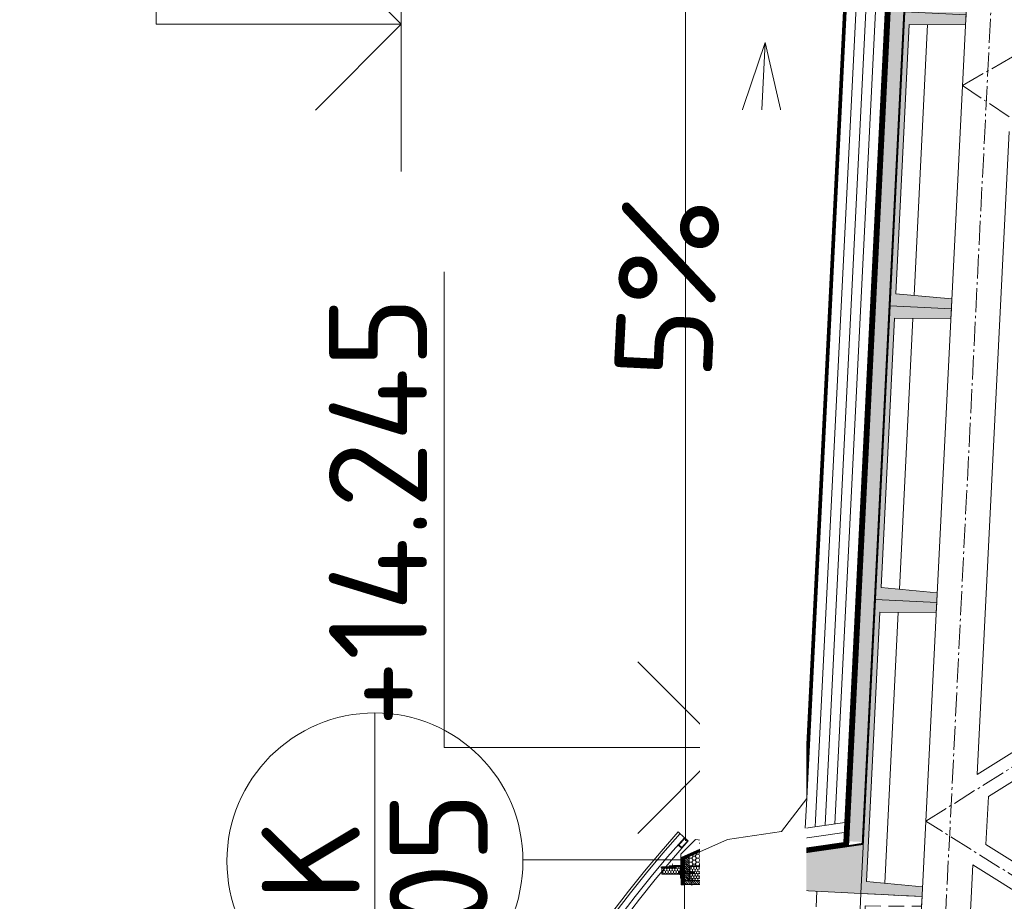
# Model space of a CAD drawing. Header units: millimetres. Extents: x -29085 to 3627694, y -159961 to 2281735.
# Tile 145 of 229: x 115777 to 119794, y 301257 to 304852. Entities that reach past the tile are written whole.
import ezdxf
from ezdxf import colors
from ezdxf.entities.mleader import LeaderData, LeaderLine
from ezdxf.enums import TextEntityAlignment as Align
from ezdxf.math import Vec2, Vec3

# ---------------------------------------------------------------- set-up
doc = ezdxf.new("R2010")
doc.units = ezdxf.units.MM
for name, pattern in [('AM_DIN_G_W050', [13.75, 9.75, -1.5, 1, -1.5]), ('CARKOVANA', [5, 3, -2]), ('DASHDOT', [25.4, 12.7, -6.35, 0, -6.35]), ('HIDDEN', [9.525, 6.35, -3.175])]:
    doc.linetypes.add(name, pattern=pattern)
doc.layers.add('_____detaily', color=1, linetype='Continuous')
for name, color, linetype, lineweight in [('A99_N_kce-pohl', 1, 'Continuous', 9), ('A99_N_kce-rez-sil', 6, 'Continuous', 18), ('A99_N_kce-rez-ten', 4, 'Continuous', 9), ('A99_N_koty-200-vysk', 6, 'Continuous', 9), ('A99_N_sraf', 252, 'Continuous', 0), ('A99_N_txt-popis-50', 240, 'Continuous', 9), ('A99_N_znaceni 200', 5, 'Continuous', 5), ('A99_S_kce-pohl', 7, 'Continuous', 5), ('A99_S_kce-rez-sil', 7, 'Continuous', 15), ('A99_S_kce-rez-ten', 7, 'Continuous', 9), ('A99_S_sraf', 252, 'Continuous', 9)]:
    doc.layers.add(name, color=color, linetype=linetype, lineweight=lineweight)
doc.styles.add('A99_kota', font='isocpeur.ttf', dxfattribs={"height": 2})
doc.styles.add('A99_popis', font='isocpeur.ttf')
doc.styles.add('ad_popis 100', font='isocpeur.ttf', dxfattribs={"height": 200})
doc.linetypes.add('IZOLACE', pattern='A,0.00254,-2.54,[134,ltypeshp.shx,S=2.54,R=0,X=-2.54,Y=0],-5.08,[134,ltypeshp.shx,S=2.54,R=180,X=2.54,Y=0],-2.54', length=10.16254)

# ---------------------------------------------------------------- blocks, each defined once
blk = doc.blocks.new('*U31')
at = {"color": 0, "linetype": 'ByBlock', "lineweight": -2}
blk.add_line((-3, 0), (7, 0), dxfattribs=at)
for points in [[(0, 0), (0, 5), (0, 5), (9.7, 5)], [(-1.75, 1.75), (0, 0), (1.75, 1.75)]]:
    blk.add_lwpolyline(points, dxfattribs=at)
at = {"color": 0, "linetype": 'ByBlock', "lineweight": -2, "style": 'A99_kota'}
blk.add_attdef('VYSKA', text='', height=2, dxfattribs=at).set_placement((9.2, 7.75), align=Align.TOP_RIGHT)
blk.add_attdef('POPIS_001', (9.2, 2.5), '', height=2, dxfattribs=at)
blk = doc.blocks.new('*U47')
at = {"color": 0, "linetype": 'ByBlock', "lineweight": -2}
blk.add_line((-3, 0), (7, 0), dxfattribs=at)
for points in [[(0, 0), (0, 5.7), (0, 5.7), (9.7, 5.7)], [(-1.75, 1.75), (0, 0), (1.75, 1.75)]]:
    blk.add_lwpolyline(points, dxfattribs=at)
at = {"color": 0, "linetype": 'ByBlock', "lineweight": -2, "style": 'A99_kota'}
blk.add_attdef('VYSKA', text='', height=2, dxfattribs=at).set_placement((9.2, 8.45), align=Align.TOP_RIGHT)
blk.add_attdef('POPIS_001', (9.2, 3.2), '', height=2, dxfattribs=at)
blk = doc.blocks.new('Befestiger_gross')
at = {"layer": '_____detaily', "linetype": 'Continuous', "lineweight": -2}
for p, q in [((0.5, 0.5), (0, 0)), ((0.5, 0.5), (0, 0)), ((0.5, -0.5), (0, 0)), ((0.5, -0.5), (0, 0)), ((2.1, 0.5), (0.5, 0.5)), ((2.1, 0.5), (0.5, 0.5)), ((0.6, 0.5), (0.6, 0.5)), ((0.6, 0.5), (0.6, 0.5)), ((0.6, 0.5), (0.6, 0.5)), ((0.6, 0.5), (0.6, 0.5)), ((1.7, -1), (2.3, 1)), ((2.3, 1), (2.1, 0.5)), ((2.3, 1), (2.5, 0.5)), ((2.3, 1), (2.5, 0.5)), ((3.3, 0.5), (2.5, 0.5)), ((3.3, 0.5), (2.5, 0.5)), ((2.9, -1), (3.5, 1)), ((3.5, 1), (3.3, 0.5)), ((3.5, 1), (3.7, 0.5)), ((3.5, 1), (3.7, 0.5)), ((4.5, 0.5), (3.7, 0.5)), ((4.5, 0.5), (3.7, 0.5)), ((4, -1), (4.7, 1)), ((4.5, 0.5), (4.7, 1)), ((4.7, 1), (4.8, 0.5)), ((4.7, 1), (4.8, 0.5)), ((5.7, 0.5), (4.8, 0.5)), ((5.7, 0.5), (4.8, 0.5)), ((5.2, -1), (5.9, 1)), ((5.7, 0.5), (5.9, 1)), ((5.9, 1), (6, 0.5)), ((5.9, 1), (6, 0.5)), ((6.9, 0.5), (6, 0.5)), ((6, 0.5), (6, 0.5)), ((6.9, 0.5), (6, 0.5)), ((6, 0.5), (6, 0.5)), ((6.4, -1), (7, 1)), ((6.9, 0.5), (7, 1)), ((7, 1), (7.2, 0.5)), ((7, 1), (7.2, 0.5)), ((8.1, 0.5), (7.2, 0.5)), ((8.1, 0.5), (7.2, 0.5)), ((7.6, -1), (8.2, 1)), ((8.1, 0.5), (8.2, 1)), ((8.2, 1), (8.4, 0.5)), ((8.2, 1), (8.4, 0.5)), ((9.3, 0.5), (8.4, 0.5)), ((9.3, 0.5), (8.4, 0.5)), ((8.8, -1), (9.4, 1)), ((9.3, 0.5), (9.4, 1)), ((9.4, 1), (9.6, 0.5)), ((9.4, 1), (9.6, 0.5)), ((10.5, 0.5), (9.6, 0.5)), ((10.5, 0.5), (9.6, 0.5)), ((10, -1), (10.6, 1)), ((10.6, 1), (10.5, 0.5)), ((10.6, 1), (10.8, 0.5)), ((10.6, 1), (10.8, 0.5)), ((11.6, 0.5), (10.8, 0.5)), ((11.6, 0.5), (10.8, 0.5)), ((11.2, -1), (11.8, 1)), ((11.8, 1), (11.6, 0.5)), ((11.8, 1), (12, 0.5)), ((11.8, 1), (12, 0.5)), ((12.8, 0.5), (12, 0.5)), ((12.8, 0.5), (12, 0.5)), ((12.4, -1), (13, 1)), ((13, 1), (12.8, 0.5)), ((13, 1), (13.1, 0.5)), ((13, 1), (13.1, 0.5)), ((14, 0.5), (13.1, 0.5)), ((14, 0.5), (13.1, 0.5)), ((13.5, -1), (14.2, 1)), ((14.2, 1), (14, 0.5)), ((14.2, 1), (14.3, 0.5)), ((14.2, 1), (14.3, 0.5)), ((15.2, 0.5), (14.3, 0.5)), ((14.3, 0.5), (14.3, 0.5)), ((15.2, 0.5), (14.3, 0.5)), ((14.3, 0.5), (14.3, 0.5)), ((14.7, -1), (15.4, 1)), ((15.4, 1), (15.2, 0.5)), ((15.4, 1), (15.5, 0.5)), ((15.4, 1), (15.5, 0.5)), ((16.4, 0.5), (15.5, 0.5)), ((16.4, 0.5), (15.5, 0.5)), ((15.9, -1), (16.5, 1)), ((16.5, 1), (16.4, 0.5)), ((16.5, 1), (16.7, 0.5)), ((16.5, 1), (16.7, 0.5)), ((17.6, 0.5), (16.7, 0.5)), ((17.6, 0.5), (16.7, 0.5)), ((17.1, -1), (17.7, 1)), ((17.7, 1), (17.6, 0.5)), ((17.7, 1), (17.9, 0.5)), ((17.7, 1), (17.9, 0.5)), ((18.8, 0.5), (17.9, 0.5)), ((18.8, 0.5), (17.9, 0.5)), ((18.3, -1), (18.9, 1)), ((18.9, 1), (18.8, 0.5)), ((18.9, 1), (19.1, 0.5)), ((18.9, 1), (19.1, 0.5)), ((19.9, 0.5), (19.1, 0.5)), ((19.9, 0.5), (19.1, 0.5)), ((19.5, -1), (20.1, 1.1)), ((20.1, 1.1), (19.9, 0.5)), ((20.1, 1.1), (20.3, 0.5)), ((20.1, 1.1), (20.3, 0.5)), ((21.1, 0.5), (20.3, 0.5)), ((20.3, 0.5), (20.3, 0.5)), ((21.1, 0.5), (20.3, 0.5)), ((20.3, 0.5), (20.3, 0.5)), ((20.7, -1), (21.3, 1.1)), ((21.3, 1.1), (21.1, 0.5)), ((21.3, 1.1), (21.5, 0.5)), ((21.3, 1.1), (21.5, 0.5)), ((22.3, 0.5), (21.5, 0.5)), ((22.3, 0.5), (21.5, 0.5)), ((21.8, -1), (22.5, 1.1)), ((22.5, 1.1), (22.3, 0.5)), ((22.5, 1.1), (22.6, 0.5)), ((22.5, 1.1), (22.6, 0.5)), ((23.5, 0.5), (22.6, 0.5)), ((23.5, 0.5), (22.6, 0.5)), ((23, -1), (23.7, 1.1)), ((23.7, 1.1), (23.5, 0.5)), ((23.7, 1.1), (23.8, 0.5)), ((23.7, 1.1), (23.8, 0.5)), ((24.7, 0.5), (23.8, 0.5)), ((24.7, 0.5), (23.8, 0.5)), ((24.2, -1), (24.9, 1.1)), ((24.9, 1.1), (24.7, 0.5)), ((24.9, 1.1), (25, 0.5)), ((24.9, 1.1), (25, 0.5)), ((25.9, 0.5), (25, 0.5)), ((25.9, 0.5), (25, 0.5)), ((25.4, -1), (26, 1.1)), ((26, 1.1), (25.9, 0.5)), ((26, 1.1), (26.2, 0.5)), ((26, 1.1), (26.2, 0.5)), ((27, 0.5), (26.2, 0.5)), ((27, 0.5), (26.2, 0.5)), ((26.5, -1), (27.2, 1)), ((27.2, 1), (27, 0.5)), ((27.2, 1), (27.3, 0.5)), ((27.2, 1), (27.3, 0.5)), ((28.2, 0.5), (27.3, 0.5)), ((28.2, 0.5), (27.3, 0.5)), ((27.7, -1), (28.4, 1)), ((28.4, 1), (28.2, 0.5)), ((28.4, 1), (28.5, 0.5)), ((28.4, 1), (28.5, 0.5)), ((29.4, 0.5), (28.5, 0.5)), ((28.5, 0.5), (28.5, 0.5)), ((29.4, 0.5), (28.5, 0.5)), ((28.5, 0.5), (28.5, 0.5)), ((28.9, -1), (29.6, 1)), ((29.6, 1), (29.4, 0.5)), ((29.6, 1), (29.7, 0.5)), ((29.6, 1), (29.7, 0.5)), ((30.6, 0.5), (29.7, 0.5)), ((30.6, 0.5), (29.7, 0.5)), ((30.1, -1), (30.7, 1)), ((30.7, 1), (30.6, 0.5)), ((30.7, 1), (30.9, 0.5)), ((30.7, 1), (30.9, 0.5)), ((31.8, 0.5), (30.9, 0.5)), ((31.8, 0.5), (30.9, 0.5)), ((31.3, -1), (31.9, 1)), ((31.9, 1), (31.8, 0.5)), ((31.9, 1), (32.1, 0.5)), ((31.9, 1), (32.1, 0.5)), ((33, 0.5), (32.1, 0.5)), ((33, 0.5), (32.1, 0.5)), ((32.5, -1), (33.1, 1)), ((33.1, 1), (33, 0.5)), ((33.1, 1), (33.3, 0.5)), ((33.1, 1), (33.3, 0.5)), ((34.1, 0.5), (33.3, 0.5)), ((34.1, 0.5), (33.3, 0.5)), ((33.7, -1), (34.3, 1)), ((34.3, 1), (34.1, 0.5)), ((34.3, 1), (34.5, 0.5)), ((34.3, 1), (34.5, 0.5)), ((36.5, 0.5), (34.5, 0.5)), ((36.5, 0.5), (34.5, 0.5)), ((36.5, 0.5), (37.3, 1.4)), ((36.5, 0.5), (37.3, 1.4)), ((37.3, -1.4), (37.3, 1.4)), ((37.3, -1.4), (37.3, 1.4)), ((1.5, -0.5), (0.5, -0.5)), ((1.5, -0.5), (0.5, -0.5)), ((1.5, -0.5), (1.7, -1)), ((1.5, -0.5), (1.7, -1)), ((1.7, -1), (1.8, -0.5)), ((2.7, -0.5), (1.8, -0.5)), ((2.7, -0.5), (1.8, -0.5)), ((2.7, -0.5), (2.9, -1)), ((2.7, -0.5), (2.9, -1)), ((2.9, -1), (3, -0.5)), ((3.9, -0.5), (3, -0.5)), ((3.9, -0.5), (3, -0.5)), ((3.9, -0.5), (4, -1)), ((3.9, -0.5), (4, -1)), ((4.2, -0.5), (4, -1)), ((5.1, -0.5), (4.2, -0.5)), ((5.1, -0.5), (4.2, -0.5)), ((5.1, -0.5), (5.2, -1)), ((5.1, -0.5), (5.2, -1)), ((5.4, -0.5), (5.2, -1)), ((6.3, -0.5), (5.4, -0.5)), ((6.3, -0.5), (5.4, -0.5)), ((6.3, -0.5), (6.4, -1)), ((6.3, -0.5), (6.4, -1)), ((6.6, -0.5), (6.4, -1)), ((7.4, -0.5), (6.6, -0.5)), ((7.4, -0.5), (6.6, -0.5)), ((7.4, -0.5), (7.6, -1)), ((7.4, -0.5), (7.6, -1)), ((7.8, -0.5), (7.6, -1)), ((8.6, -0.5), (7.8, -0.5)), ((8.6, -0.5), (7.8, -0.5)), ((8.6, -0.5), (8.8, -1)), ((8.6, -0.5), (8.8, -1)), ((8.9, -0.5), (8.8, -1)), ((9.8, -0.5), (8.9, -0.5)), ((9.8, -0.5), (8.9, -0.5)), ((9.8, -0.5), (10, -1)), ((9.8, -0.5), (10, -1)), ((10.1, -0.5), (10, -1)), ((11, -0.5), (10.1, -0.5)), ((11, -0.5), (10.1, -0.5)), ((11, -0.5), (11.2, -1)), ((11, -0.5), (11.2, -1)), ((11.3, -0.5), (11.2, -1)), ((12.2, -0.5), (11.3, -0.5)), ((12.2, -0.5), (11.3, -0.5)), ((12.2, -0.5), (12.3, -1)), ((12.2, -0.5), (12.3, -1)), ((12.5, -0.5), (12.3, -1)), ((13.4, -0.5), (12.5, -0.5)), ((13.4, -0.5), (12.5, -0.5)), ((13.4, -0.5), (13.5, -1)), ((13.4, -0.5), (13.5, -1)), ((13.7, -0.5), (13.5, -1)), ((14.6, -0.5), (13.7, -0.5)), ((14.6, -0.5), (13.7, -0.5)), ((14.6, -0.5), (14.7, -1)), ((14.6, -0.5), (14.7, -1)), ((14.9, -0.5), (14.7, -1)), ((15.7, -0.5), (14.9, -0.5)), ((15.7, -0.5), (14.9, -0.5)), ((15.7, -0.5), (15.9, -1)), ((15.7, -0.5), (15.9, -1)), ((16.1, -0.5), (15.9, -1)), ((16.9, -0.5), (16.1, -0.5)), ((16.9, -0.5), (16.1, -0.5)), ((16.9, -0.5), (17.1, -1)), ((16.9, -0.5), (17.1, -1)), ((17.2, -0.5), (17.1, -1)), ((18.1, -0.5), (17.2, -0.5)), ((18.1, -0.5), (17.2, -0.5)), ((18.1, -0.5), (18.3, -1)), ((18.1, -0.5), (18.3, -1)), ((18.4, -0.5), (18.3, -1)), ((19.3, -0.5), (18.4, -0.5)), ((19.3, -0.5), (18.4, -0.5)), ((19.3, -0.5), (19.5, -1)), ((19.3, -0.5), (19.5, -1)), ((19.6, -0.5), (19.5, -1)), ((20.5, -0.5), (19.6, -0.5)), ((20.5, -0.5), (19.6, -0.5)), ((20.5, -0.5), (20.7, -1)), ((20.5, -0.5), (20.7, -1)), ((20.8, -0.5), (20.7, -1)), ((21.7, -0.5), (20.8, -0.5)), ((21.7, -0.5), (20.8, -0.5)), ((21.7, -0.5), (21.8, -1)), ((21.7, -0.5), (21.8, -1)), ((22, -0.5), (21.8, -1)), ((22.9, -0.5), (22, -0.5)), ((22.9, -0.5), (22, -0.5)), ((22.9, -0.5), (23, -1)), ((22.9, -0.5), (23, -1)), ((23.2, -0.5), (23, -1)), ((24.1, -0.5), (23.2, -0.5)), ((24.1, -0.5), (23.2, -0.5)), ((24.1, -0.5), (24.2, -1)), ((24.1, -0.5), (24.2, -1)), ((24.4, -0.5), (24.2, -1)), ((25.3, -0.5), (24.4, -0.5)), ((25.3, -0.5), (24.4, -0.5)), ((25.3, -0.5), (25.4, -1)), ((25.3, -0.5), (25.4, -1)), ((25.6, -0.5), (25.4, -1)), ((26.4, -0.5), (25.6, -0.5)), ((26.4, -0.5), (25.6, -0.5)), ((26.4, -0.5), (26.5, -1)), ((26.4, -0.5), (26.5, -1)), ((26.7, -0.5), (26.5, -1)), ((27.6, -0.5), (26.7, -0.5)), ((27.6, -0.5), (26.7, -0.5)), ((27.6, -0.5), (27.7, -1)), ((27.6, -0.5), (27.7, -1)), ((27.9, -0.5), (27.7, -1)), ((28.8, -0.5), (27.9, -0.5)), ((28.8, -0.5), (27.9, -0.5)), ((28.8, -0.5), (28.9, -1)), ((28.8, -0.5), (28.9, -1)), ((29.1, -0.5), (28.9, -1)), ((30, -0.5), (29.1, -0.5)), ((30, -0.5), (29.1, -0.5)), ((30, -0.5), (30.1, -1)), ((30, -0.5), (30.1, -1)), ((30.3, -0.5), (30.1, -1)), ((31.1, -0.5), (30.3, -0.5)), ((31.1, -0.5), (30.3, -0.5)), ((31.1, -0.5), (31.3, -1)), ((31.1, -0.5), (31.3, -1)), ((31.5, -0.5), (31.3, -1)), ((32.3, -0.5), (31.5, -0.5)), ((32.3, -0.5), (31.5, -0.5)), ((32.3, -0.5), (32.5, -1)), ((32.3, -0.5), (32.5, -1)), ((32.6, -0.5), (32.5, -1)), ((33.5, -0.5), (32.6, -0.5)), ((33.5, -0.5), (32.6, -0.5)), ((33.5, -0.5), (33.7, -1)), ((33.5, -0.5), (33.7, -1)), ((33.8, -0.5), (33.7, -1)), ((36.5, -0.5), (33.8, -0.5)), ((36.5, -0.5), (33.8, -0.5)), ((36.5, -0.5), (37.3, -1.4)), ((36.5, -0.5), (37.3, -1.4))]:
    blk.add_line(p, q, dxfattribs=at)
blk = doc.blocks.new('*U28')
at = {"color": 0, "linetype": 'ByBlock'}
blk.add_line((-3.02, 0), (3.02, 0), dxfattribs=at)
blk.add_circle((0, 0), 3.02, dxfattribs=at)
at = {"color": 0, "linetype": 'ByBlock', "style": 'A99_popis'}
for tag, p in [('KATEGORIE', (0, 1.31)), ('PRVEK', (0, -1.298))]:
    blk.add_attdef(tag, text='', height=2, dxfattribs=at).set_placement(p, align=Align.MIDDLE_CENTER)

msp = doc.modelspace()

# ---------------------------------------------------------------- hatches: boundary and pattern name
at = {"layer": 'A99_N_kce-rez-ten', "lineweight": 0, "transparency": 33554562}
h = msp.add_hatch(dxfattribs=at)
h.set_pattern_fill('ANSI31', color=1, scale=50)
h.set_pattern_definition([(135, (123068.95, 261326.0855), (-4.4194174, -4.4194174), [])])
h.paths.add_polyline_path([(118509, 301435.8), (118509, 301340.8), (118489, 301340.8), (118489, 301428.3)])
at = {"layer": 'A99_N_kce-rez-ten', "linetype": 'Continuous', "lineweight": 0}
h = msp.add_hatch(dxfattribs=at)
h.set_pattern_fill('HONEY', color=1, scale=0.25, style=2)
h.set_pattern_definition([(90, (-86191.5497, -754730.248), (-5.41265875, 9.375), [6.25, -12.5]), (210, (-86191.5497, -754730.248), (-5.412658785, -9.37499998), [6.25, -12.5]), (150, (-86191.5497, -754730.248), (-10.825317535, 2e-08), [-12.5, 6.25])])
h.paths.add_polyline_path([(118472.5, 301396.8), (118472.5, 301366.8), (118397.5, 301366.8), (118397.5, 301392.8), (118455, 301393.3), (118455, 301396.8)])
h = msp.add_hatch(dxfattribs=at)
h.set_pattern_fill('HONEY', color=1, scale=0.25, style=2)
h.set_pattern_definition([(90, (-86071.0497, -754704.248), (-5.41265875, 9.375), [6.25, -12.5]), (210, (-86071.0497, -754704.248), (-5.412658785, -9.37499998), [6.25, -12.5]), (150, (-86071.0497, -754704.248), (-10.825317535, 2e-08), [-12.5, 6.25])])
h.paths.add_polyline_path([(118510.9, 301398.8), (118647, 301397.8), (118647, 301342.8), (118510.9, 301342.8)])
at = {"layer": 'A99_N_kce-rez-ten', "lineweight": 0}
for points in [[(118469.7, 301365.8), (118469.7, 301380.8), (118470.7, 301380.8), (118470.7, 301365.8)], [(118512, 301365.8), (118512, 301380.8), (118510.9, 301380.8), (118510.9, 301365.8)], [(118638, 301358.3), (118638, 301373.3), (118639, 301373.3), (118639, 301358.3)]]:
    msp.add_hatch(color=1, dxfattribs=at).paths.add_polyline_path(points)
at = {"layer": 'A99_N_kce-rez-ten', "lineweight": 0, "transparency": 33554562}
h = msp.add_hatch(dxfattribs=at)
h.set_pattern_fill('ANSI31', color=1, scale=50)
h.set_pattern_definition([(135, (123068.95, 261398.5855), (-4.4194174, -4.4194174), [])])
h.paths.add_polyline_path([(118489, 301340.8), (118649, 301340.8), (118649, 301325.8), (118489, 301325.8)])
at = {"layer": 'A99_N_sraf', "lineweight": 0, "transparency": 33554562}
h = msp.add_hatch(dxfattribs=at)
h.set_pattern_fill('HONEY', color=1, scale=75)
h.set_pattern_definition([(272.86, (118990.93, 295436.099), (8.810534, -13.639882), [9.375, -18.75]), (32.86, (118990.93, 295436.099), (7.407217, 14.450087), [9.375, -18.75]), (332.86, (118990.93, 295436.099), (16.217751, 0.810205), [-18.75, 9.375])])
h.paths.add_polyline_path([(118988.2, 301676.4), (118982.2, 301555), (118885.4, 301541)])
h = msp.add_hatch(dxfattribs=at)
h.set_pattern_fill('HONEY', color=1, scale=75)
h.set_pattern_definition([(0, (-86071.05, 262283.252), (14.0625, 8.11898812), [9.375, -18.75]), (120, (-86071.05, 262283.252), (-14.06249997, 8.11898818), [9.375, -18.75]), (60, (-86071.05, 262283.252), (3e-08, 16.2379763), [-18.75, 9.375])])
h.paths.add_polyline_path([(118509, 301400.8), (118508.9, 301439.7), (118664.4, 301508.9), (118675.9, 301429.7), (118649, 301400.8)])
at = {"layer": 'A99_S_sraf', "linetype": 'Continuous', "lineweight": 0, "ltscale": 2, "transparency": 33554562}
h = msp.add_hatch(dxfattribs=at)
h.set_pattern_fill('BETON-LEHKY', color=256, scale=10)
h.set_pattern_definition([(137.86, (119497.84, 271899.01), (-26.83778, -29.660305), []), (92.86, (119482.357, 271943.362), (-29.660305, 26.837778), [5, -51.568542]), (137.86, (119482.108, 271948.356), (-26.83778, -29.660305), [5, -35]), (182.86, (119478.4, 271951.71), (-26.837778, -29.660305), [5, -51.568543]), (227.86, (119473.406, 271951.46), (29.660305, -26.83778), [5, -35]), (92.86, (119470.3, 271942.76), (-29.660305, 26.837778), [5, -51.568542]), (137.86, (119474.01, 271939.405), (-26.83778, -29.660305), [5, -35]), (182.86, (119479.002, 271939.655), (-26.837778, -29.660305), [5, -51.568543]), (227.86, (119482.357, 271943.362), (29.660305, -26.83778), [5, -35]), (137.86, (119465.08, 271955.62), (-26.83778, -29.660305), [10, -30])])
h.paths.add_polyline_path([(119452.6, 307364), (119159.7, 301501.3), (119214.6, 301498.6), (119507.5, 307361.3)])
at = {"layer": 'A99_S_sraf', "lineweight": 0, "transparency": 33554687}
h = msp.add_hatch(dxfattribs=at)
h.set_pattern_fill('ZELEZOBETON', color=256, scale=10)
h.set_pattern_definition([(135, (122783.95, 243373.25), (-35.35534, -35.35534), []), (135, (122783.95, 243387.394), (-35.35534, -35.35534), []), (135, (122783.95, 243415.68), (-49.497475, -21.213203), [20, -10, 0, -10])])
h.paths.add_polyline_path([(119508.5, 307281.1), (119569.5, 307278.1), (119707, 307271.2), (119758.2, 307268.6), (119756.2, 307228.7), (119526, 307230.2), (119471.1, 306131.6), (119700.3, 306110.1), (119696.3, 306030.2), (119466.1, 306031.7), (119411.3, 304933), (119640.4, 304911.6), (119636.4, 304831.7), (119406.3, 304833.2), (119351.4, 303734.5), (119580.4, 303713.1), (119576.4, 303633.2), (119346.4, 303634.7), (119291.5, 302536), (119520.7, 302514.6), (119516.5, 302434.7), (119286.5, 302436.2), (119231.6, 301337.5), (119460.6, 301316.1), (119458.6, 301276.1), (118649.9, 301316.5), (118654.3, 301406.4), (119219.1, 301488.3)])

# ---------------------------------------------------------------- linework, layer by layer
at = {"layer": 'A99_N_kce-pohl'}
msp.add_lwpolyline([(118493.8, 301503.3), (118493.8, 313653.3)], dxfattribs=at)
at = {"layer": 'A99_N_kce-pohl', "linetype": 'Continuous'}
for points in [[(118490, 301516), (118463.9, 301539.3)], [(118504.9, 301502.7), (118478.3, 301472.9)]]:
    msp.add_lwpolyline(points, dxfattribs=at)
at = {"layer": 'A99_N_kce-pohl', "lineweight": 5}
for points in [[(118549, 301493.3), (118579, 301493.3), (118579, 301503.3), (118534, 301508.3), (118474, 301448.3), (118474, 301403.3), (118444, 301403.3)], [(118489, 301325.8), (118489, 298583.3)]]:
    msp.add_lwpolyline(points, dxfattribs=at)
at = {"layer": 'A99_N_kce-pohl', "linetype": 'Continuous'}
for points in [[(118478.3, 301472.9), (118504.9, 301502.7), (118490, 301516), (118463.4, 301486.2)], [(118478.1, 301476.4), (118501.4, 301502.5), (118490.2, 301512.5), (118466.9, 301486.4)]]:
    msp.add_lwpolyline(points, close=True, dxfattribs=at)
at = {"layer": 'A99_N_kce-pohl', "linetype": 'Continuous', "lineweight": 0}
msp.add_lwpolyline([(118664.4, 301508.9), (118508.9, 301439.7), (118509, 301400.8), (118649, 301400.8), (118675.9, 301429.7)], close=True, dxfattribs=at)
at = {"layer": 'A99_N_kce-pohl', "linetype": 'Continuous', "lineweight": 5}
for radius, start, end in [(4410, 137.9079, 222.0921), (4355, 137.9045, 221.5692)]:
    msp.add_arc((121736.5, 298583.3), radius, start, end, dxfattribs=at)
at = {"layer": 'A99_N_kce-rez-sil', "color": 1, "linetype": 'Continuous', "lineweight": 5}
for radius, start, end in [(4400, 137.9079, 222.0921), (4375, 137.906, 222.094)]:
    msp.add_arc((121736.5, 298583.3), radius, start, end, dxfattribs=at)
at = {"layer": 'A99_N_kce-rez-ten', "color": 1, "lineweight": 0}
for p, q in [((118464.4, 301369.7), (118464.4, 301376.8)), ((118467.5, 301377.5), (118465.2, 301377.5)), ((118467.5, 301375.2), (118465.2, 301375.2)), ((118467.4, 301371.2), (118465.2, 301371.2)), ((118467.5, 301371.2), (118465.2, 301371.2)), ((118467.5, 301368.9), (118465.2, 301368.9)), ((118468.3, 301378.2), (118467.8, 301378.2)), ((118467.8, 301368.2), (118467.8, 301378.2)), ((118468.3, 301368.2), (118467.8, 301368.2)), ((118468.7, 301381.3), (118468.3, 301377.5)), ((118468.3, 301368.2), (118468.3, 301378.2)), ((118468.3, 301368.9), (118468.3, 301377.5)), ((118468.3, 301368.9), (118468.7, 301365.3)), ((118469.7, 301381.3), (118468.7, 301381.3)), ((118469.7, 301381.3), (118468.7, 301381.3)), ((118469.7, 301365.3), (118468.7, 301365.3)), ((118469.7, 301365.3), (118468.7, 301365.3)), ((118469.7, 301381.3), (118469.7, 301365.3)), ((118469.7, 301365.8), (118469.7, 301380.8)), ((118469.7, 301380.8), (118470.7, 301380.8)), ((118470.7, 301380.8), (118469.7, 301380.8)), ((118470.7, 301365.8), (118469.7, 301365.8)), ((118470.7, 301380.8), (118470.7, 301365.8)), ((118509, 301376.4), (118470.7, 301376.4)), ((118509, 301370.1), (118470.7, 301370.1)), ((118510.9, 301380.8), (118512, 301380.8)), ((118512, 301380.8), (118510.9, 301380.8)), ((118510.9, 301380.8), (118510.9, 301365.8)), ((118510.9, 301365.8), (118512, 301365.8)), ((118512, 301381.3), (118513, 301381.3)), ((118512, 301381.3), (118512, 301365.3)), ((118512, 301381.3), (118513, 301381.3)), ((118512, 301365.8), (118512, 301380.8)), ((118512, 301365.3), (118513, 301365.3)), ((118512, 301365.3), (118513, 301365.3)), ((118513, 301381.3), (118513.3, 301377.5)), ((118513.3, 301368.9), (118513, 301365.3)), ((118513.3, 301378.2), (118513.8, 301378.2)), ((118513.3, 301368.2), (118513.3, 301378.2)), ((118513.3, 301368.9), (118513.3, 301377.5)), ((118513.3, 301368.2), (118513.8, 301368.2)), ((118513.8, 301368.2), (118513.8, 301378.2)), ((118514.1, 301377.5), (118516.5, 301377.5)), ((118514.1, 301375.2), (118516.5, 301375.2)), ((118514.1, 301371.2), (118516.5, 301371.2)), ((118514.1, 301368.9), (118516.5, 301368.9)), ((118514.2, 301371.2), (118516.5, 301371.2)), ((118517.2, 301369.7), (118517.2, 301376.8)), ((118518.3, 301375.5), (118517.2, 301371)), ((118517.2, 301371), (118517.8, 301370.1)), ((118518.3, 301375.5), (118517.6, 301375.5)), ((118518.9, 301376.4), (118517.8, 301370.1)), ((118518.3, 301371), (118517.8, 301370.1)), ((118518.9, 301376.4), (118518.3, 301375.5)), ((118519.4, 301375.5), (118518.3, 301371)), ((118519, 301371), (118518.3, 301371)), ((118518.9, 301376.4), (118519.4, 301375.5)), ((118520.1, 301375.5), (118519, 301371)), ((118519, 301371), (118519.6, 301370.1)), ((118520.1, 301375.5), (118519.4, 301375.5)), ((118520.7, 301376.4), (118519.6, 301370.1)), ((118520.1, 301371), (118519.6, 301370.1)), ((118520.7, 301376.4), (118520.1, 301375.5)), ((118521.2, 301375.5), (118520.1, 301371)), ((118520.8, 301371), (118520.1, 301371)), ((118520.7, 301376.4), (118521.2, 301375.5)), ((118521.9, 301375.5), (118520.8, 301371)), ((118520.8, 301371), (118521.4, 301370.1)), ((118521.9, 301375.5), (118521.2, 301375.5)), ((118522.5, 301376.4), (118521.4, 301370.1)), ((118521.9, 301371), (118521.4, 301370.1)), ((118522.5, 301376.4), (118521.9, 301375.5)), ((118523, 301375.5), (118521.9, 301371)), ((118522.6, 301371), (118521.9, 301371)), ((118522.5, 301376.4), (118523, 301375.5)), ((118523.7, 301375.5), (118522.6, 301371)), ((118522.6, 301371), (118523.2, 301370.1)), ((118523.7, 301375.5), (118523, 301375.5)), ((118524.3, 301376.4), (118523.2, 301370.1)), ((118523.7, 301371), (118523.2, 301370.1)), ((118524.3, 301376.4), (118523.7, 301375.5)), ((118524.8, 301375.5), (118523.7, 301371)), ((118524.4, 301371), (118523.7, 301371)), ((118524.3, 301376.4), (118524.8, 301375.5)), ((118525.5, 301375.5), (118524.4, 301371)), ((118524.4, 301371), (118525, 301370.1)), ((118525.5, 301375.5), (118524.8, 301375.5)), ((118526.1, 301376.4), (118525, 301370.1)), ((118525.5, 301371), (118525, 301370.1)), ((118526.1, 301376.4), (118525.5, 301375.5)), ((118526.6, 301375.5), (118525.5, 301371)), ((118526.2, 301371), (118525.5, 301371)), ((118526.1, 301376.4), (118526.6, 301375.5)), ((118527.3, 301375.5), (118526.2, 301371)), ((118526.2, 301371), (118526.8, 301370.1)), ((118527.3, 301375.5), (118526.6, 301375.5)), ((118527.9, 301376.4), (118526.8, 301370.1)), ((118527.3, 301371), (118526.8, 301370.1)), ((118527.9, 301376.4), (118527.3, 301375.5)), ((118528.4, 301375.5), (118527.3, 301371)), ((118528, 301371), (118527.3, 301371)), ((118527.9, 301376.4), (118528.4, 301375.5)), ((118529.1, 301375.5), (118528, 301371)), ((118528, 301371), (118528.6, 301370.1)), ((118529.1, 301375.5), (118528.4, 301375.5)), ((118529.7, 301376.4), (118528.6, 301370.1)), ((118529.1, 301371), (118528.6, 301370.1)), ((118529.7, 301376.4), (118529.1, 301375.5)), ((118530.2, 301375.5), (118529.1, 301371)), ((118529.8, 301371), (118529.1, 301371)), ((118529.7, 301376.4), (118530.2, 301375.5)), ((118530.2, 301372.4), (118529.8, 301371)), ((118529.8, 301371), (118530.2, 301370.4)), ((118530.2, 301375.5), (118530.9, 301375.3)), ((118530.2, 301375.5), (118530.2, 301370.4)), ((118530.9, 301371.2), (118530.2, 301371)), ((118530.9, 301375.3), (118530.9, 301371.2)), ((118632.7, 301362.2), (118632.7, 301369.3)), ((118635.8, 301370), (118633.4, 301370)), ((118635.8, 301367.7), (118633.4, 301367.7)), ((118635.7, 301363.7), (118633.4, 301363.7)), ((118635.8, 301363.7), (118633.4, 301363.7)), ((118635.8, 301361.4), (118633.4, 301361.4)), ((118636.6, 301370.7), (118636.1, 301370.7)), ((118636.1, 301360.7), (118636.1, 301370.7)), ((118636.6, 301360.7), (118636.1, 301360.7)), ((118637, 301373.8), (118636.6, 301370)), ((118636.6, 301360.7), (118636.6, 301370.7)), ((118636.6, 301361.4), (118636.6, 301370)), ((118636.6, 301361.4), (118637, 301357.8)), ((118638, 301373.8), (118637, 301373.8)), ((118638, 301373.8), (118637, 301373.8)), ((118638, 301357.8), (118637, 301357.8)), ((118638, 301357.8), (118637, 301357.8)), ((118638, 301373.8), (118638, 301357.8)), ((118638, 301358.3), (118638, 301373.3)), ((118638, 301373.3), (118639, 301373.3)), ((118639, 301373.3), (118638, 301373.3)), ((118639, 301358.3), (118638, 301358.3)), ((118639, 301373.3), (118639, 301358.3)), ((118686.2, 301368.9), (118639, 301368.9)), ((118686.2, 301362.6), (118639, 301362.6)), ((118686.6, 301368.9), (118685.5, 301362.6)), ((118686.6, 301368.9), (118686.1, 301368)), ((118687.2, 301368), (118686.1, 301363.5)), ((118686.8, 301363.5), (118686.1, 301363.5)), ((118686.6, 301368.9), (118687.2, 301368)), ((118687.9, 301368), (118686.8, 301363.5)), ((118686.8, 301363.5), (118687.3, 301362.6)), ((118687.9, 301368), (118687.1, 301368)), ((118688.4, 301368.9), (118687.3, 301362.6)), ((118687.9, 301363.5), (118687.3, 301362.6)), ((118688.4, 301368.9), (118687.9, 301368)), ((118689, 301368), (118687.9, 301363.5)), ((118688.6, 301363.5), (118687.9, 301363.5)), ((118688.4, 301368.9), (118689, 301368)), ((118689.7, 301368), (118688.6, 301363.5)), ((118688.6, 301363.5), (118689.1, 301362.6)), ((118689.7, 301368), (118688.9, 301368)), ((118690.2, 301368.9), (118689.1, 301362.6)), ((118689.7, 301363.5), (118689.1, 301362.6)), ((118690.2, 301368.9), (118689.7, 301368)), ((118690.8, 301368), (118689.7, 301363.5)), ((118690.4, 301363.5), (118689.7, 301363.5)), ((118690.2, 301368.9), (118690.8, 301368)), ((118691.5, 301368), (118690.4, 301363.5)), ((118690.4, 301363.5), (118690.9, 301362.6)), ((118691.5, 301368), (118690.7, 301368)), ((118692, 301368.9), (118690.9, 301362.6)), ((118691.5, 301363.5), (118690.9, 301362.6)), ((118692, 301368.9), (118691.5, 301368)), ((118692.6, 301368), (118691.5, 301363.5)), ((118692.2, 301363.5), (118691.5, 301363.5)), ((118692, 301368.9), (118692.6, 301368)), ((118693.3, 301368), (118692.2, 301363.5)), ((118692.2, 301363.5), (118692.7, 301362.6)), ((118693.3, 301368), (118692.5, 301368)), ((118693.8, 301368.9), (118692.7, 301362.6)), ((118693.3, 301363.5), (118692.7, 301362.6)), ((118693.8, 301368.9), (118693.3, 301368)), ((118694.4, 301368), (118693.3, 301363.5)), ((118694, 301363.5), (118693.3, 301363.5)), ((118693.8, 301368.9), (118694.4, 301368)), ((118695.1, 301368), (118694, 301363.5)), ((118694, 301363.5), (118694.5, 301362.6)), ((118695.1, 301368), (118694.3, 301368)), ((118695.6, 301368.9), (118694.5, 301362.6)), ((118695.1, 301363.5), (118694.5, 301362.6)), ((118695.6, 301368.9), (118695.1, 301368)), ((118696.2, 301368), (118695.1, 301363.5)), ((118695.8, 301363.5), (118695.1, 301363.5)), ((118695.6, 301368.9), (118696.2, 301368)), ((118696.9, 301368), (118695.8, 301363.5)), ((118695.8, 301363.5), (118696.3, 301362.6)), ((118696.9, 301368), (118696.1, 301368)), ((118697.4, 301368.9), (118696.3, 301362.6)), ((118696.9, 301363.5), (118696.3, 301362.6)), ((118697.4, 301368.9), (118696.9, 301368)), ((118698, 301368), (118696.9, 301363.5)), ((118697.6, 301363.5), (118696.9, 301363.5)), ((118697.4, 301368.9), (118698, 301368)), ((118698, 301364.9), (118697.6, 301363.5)), ((118697.6, 301363.5), (118698, 301362.9)), ((118698, 301368), (118698.7, 301367.8)), ((118698, 301368), (118698, 301362.9)), ((118698.7, 301363.7), (118698, 301363.5)), ((118698.7, 301367.8), (118698.7, 301363.7))]:
    msp.add_line(p, q, dxfattribs=at)
at = {"layer": 'A99_N_kce-rez-ten', "linetype": 'CARKOVANA', "lineweight": 0, "ltscale": 15, "const_width": 5}
for points in [[(119621.5, 307583.3), (119621.5, 307443, -0.400665), (119609.5, 307430.5), (119292.3, 307415.8, 0.386254), (119266.1, 307389.7), (118980.9, 301679.1), (118881.3, 301548), (118662.3, 301516.2), (118481.5, 301435.6), (118481.5, 301325.8)], [(119626.5, 307583.3), (119626.5, 307443, -0.400665), (119609.8, 307425.5), (119292.6, 307410.8, 0.386254), (119271.1, 307389.4), (118985.8, 301677.3), (118884.1, 301543.3), (118663.7, 301511.3), (118486.5, 301432.4), (118486.5, 301325.8)]]:
    msp.add_lwpolyline(points, format="xyb", dxfattribs=at)
at = {"layer": 'A99_N_kce-rez-ten', "linetype": 'Continuous', "lineweight": 0, "ltscale": 0.5}
for points in [[(119619, 307583.3), (119619, 307443, -0.400665), (119609.4, 307433), (119292.2, 307418.3, 0.386254), (119263.6, 307389.8), (118978.4, 301680), (118879.9, 301550.3), (118661.6, 301518.6), (118479, 301437.2), (118479, 301325.8)], [(119624, 307583.3), (119624, 307443, -0.400665), (119609.6, 307428), (119292.4, 307413.3, 0.386254), (119268.6, 307389.5), (118983.3, 301678.2), (118882.7, 301545.6), (118663, 301513.8), (118484, 301434), (118484, 301325.8)]]:
    msp.add_lwpolyline(points, format="xyb", dxfattribs=at)
at = {"layer": 'A99_N_kce-rez-ten', "lineweight": 0}
for points in [[(119355.3, 307421.2), (119062.9, 301566.7)], [(119143.5, 301578.4), (118664.4, 301508.9)]]:
    msp.add_lwpolyline(points, dxfattribs=at)
at = {"layer": 'A99_N_kce-rez-ten', "linetype": 'Continuous', "lineweight": 0}
for points in [[(118484, 301325.8), (118484, 301434), (118663, 301513.8), (118882.7, 301545.6), (118983.3, 301678.2), (119266.6, 307349.6)], [(118489, 301325.8), (118489, 301430.8), (118664.4, 301508.9), (118885.4, 301541), (118988.2, 301676.4), (119271.6, 307349.4)]]:
    msp.add_lwpolyline(points, dxfattribs=at)
at = {"layer": 'A99_N_kce-rez-ten', "color": 1, "linetype": 'Continuous', "lineweight": 0}
for points in [[(118509, 301436.3), (118509, 301340.8), (118489, 301340.8), (118489, 301427.8)], [(118472.5, 301396.8), (118472.5, 301366.8), (118397.5, 301366.8), (118397.5, 301396.8)], [(118455, 301396.8), (118455, 301393.3), (118397.5, 301393.3), (118397.5, 301396.8)], [(118476.5, 301400.8), (118476.5, 301405.8), (118479, 301405.8), (118479, 301325.8), (118489, 301325.8), (118489, 301323.8), (118476.5, 301323.8), (118476.5, 301400.8)], [(118531, 301340.8), (118509, 301340.8), (118509, 301400.8), (118649, 301400.8), (118649, 301340.8), (118627, 301340.8), (118627, 301342.8), (118647, 301342.8), (118647, 301398.8), (118510.9, 301398.8), (118510.9, 301342.8), (118531, 301342.8)], [(118649, 301325.8), (118489, 301325.8), (118489, 301340.8), (118649, 301340.8)]]:
    msp.add_lwpolyline(points, close=True, dxfattribs=at)
msp.add_lwpolyline([(118476.5, 301352.2), (118476.5, 301397.8, 0.414214), (118473.5, 301400.8), (118426.5, 301400.8)], format="xyb", dxfattribs=at)
msp.add_lwpolyline([(118426.5, 301400.8), (118426.5, 301396.8), (118472.5, 301396.8), (118472.5, 301350.8), (118476.5, 301350.8)], dxfattribs=at)
at = {"layer": 'A99_N_kce-rez-ten', "color": 1, "linetype": 'DASHDOT', "lineweight": 0, "ltscale": 0.25}
for points in [[(118440, 301409.8), (118440, 301390.3)], [(118711.5, 301365.8), (118626.5, 301365.8)], [(118519.5, 301349.8), (118519.5, 301320.3)], [(118637, 301350.3), (118637, 301322.8)]]:
    msp.add_lwpolyline(points, dxfattribs=at)
at = {"layer": 'A99_N_kce-rez-ten', "color": 1, "lineweight": 0}
for points in [[(118654, 301370.8), (118701.5, 301370.8), (118701.5, 301365.8)], [(118654, 301360.8), (118701.5, 301360.8), (118701.5, 301365.8)]]:
    msp.add_lwpolyline(points, dxfattribs=at)
at = {"layer": 'A99_N_kce-rez-ten', "color": 1, "linetype": 'Continuous', "lineweight": 0}
msp.add_circle((118396, 301394.8), 1.5, dxfattribs=at)
at = {"layer": 'A99_N_kce-rez-ten', "color": 1, "lineweight": 0}
for centre, start, end in [((118465.2, 301376.8), 89.9967, 179.9967), ((118465.2, 301376), 179.9967, 269.9967), ((118465.2, 301374.4), 89.9967, 179.9967), ((118465.2, 301372), 179.9967, 269.9967), ((118465.2, 301370.5), 89.9967, 179.9967), ((118465.2, 301369.7), 179.9967, 269.9967), ((118516.5, 301376.8), 0.0033, 90.0033), ((118516.5, 301376), 270.0033, 0.0033), ((118516.5, 301374.4), 0.0033, 90.0033), ((118516.5, 301372), 270.0033, 0.0033), ((118516.5, 301370.5), 0.0033, 90.0033), ((118516.5, 301369.7), 270.0033, 0.0033), ((118633.4, 301369.3), 89.9967, 179.9967), ((118633.4, 301368.5), 179.9967, 269.9967), ((118633.4, 301366.9), 89.9967, 179.9967), ((118633.4, 301364.5), 179.9967, 269.9967), ((118633.4, 301363), 89.9967, 179.9967), ((118633.4, 301362.2), 179.9967, 269.9967)]:
    msp.add_arc(centre, 0.787, start, end, dxfattribs=at)
for centre, start_param, end_param in [((118467.5, 301378.3), 0.936145, 1.313741), ((118467.5, 301376), 0.936145, 1.313741), ((118467.5, 301374.4), 3.700141, 4.077737), ((118467.5, 301372), 0.936145, 1.313741), ((118467.5, 301370.4), 3.700141, 4.077737), ((118467.5, 301368.1), 3.700141, 4.077737), ((118635.8, 301370.8), 0.936145, 1.313741), ((118635.8, 301368.5), 0.936145, 1.313741), ((118635.8, 301366.9), 3.700141, 4.077737), ((118635.8, 301364.5), 0.936145, 1.313741), ((118635.8, 301363), 3.700141, 4.077737), ((118635.8, 301360.6), 3.700141, 4.077737)]:
    msp.add_ellipse(centre, major_axis=(-0.638, -0.47), ratio=1, start_param=start_param, end_param=end_param, dxfattribs=at)
at = {"layer": 'A99_N_kce-rez-ten', "color": 1, "lineweight": 0, "extrusion": (0, 0, -1)}
for centre, start_param, end_param in [((118514.1, 301378.3), 0.936145, 1.313741), ((118514.1, 301376), 0.936145, 1.313741), ((118514.1, 301374.4), 3.700141, 4.077737), ((118514.1, 301372), 0.936145, 1.313741), ((118514.1, 301370.4), 3.700141, 4.077737), ((118514.1, 301368.1), 3.700141, 4.077737)]:
    msp.add_ellipse(centre, major_axis=(0.638, -0.47), ratio=1, start_param=start_param, end_param=end_param, dxfattribs=at)
at = {"layer": 'A99_N_koty-200-vysk'}
for points in [[(118818.5, 304758.8), (118701.1, 304414.2)], [(118818.5, 304758.8), (118701.1, 304414.2)], [(118818.5, 304758.8), (118718.7, 302761.2)], [(118818.5, 304758.8), (118900.9, 304404.2)], [(118818.5, 304758.8), (118900.9, 304404.2)]]:
    msp.add_lwpolyline(points, dxfattribs=at)
at = {"layer": 'A99_N_sraf', "color": 1, "linetype": 'IZOLACE', "ltscale": 3.8}
for points in [[(119314.7, 307409.3), (119022.5, 301560.9)], [(119395, 307413), (119103.2, 301572.6)]]:
    msp.add_lwpolyline(points, dxfattribs=at)
at = {"layer": 'A99_N_sraf', "color": 1, "linetype": 'IZOLACE', "lineweight": 0, "ltscale": 4}
msp.add_lwpolyline([(119141.5, 301537.7), (118670.1, 301469.3)], dxfattribs=at)
at = {"layer": 'A99_N_znaceni 200', "lineweight": 5}
msp.add_lwpolyline([(117830.4, 301425.8), (118481.5, 301425.8)], dxfattribs=at)
at = {"layer": 'A99_S_kce-pohl', "lineweight": 5}
for points in [[(119324, 298583.3), (119774, 307583.3)], [(119683.7, 301773.3), (119814.8, 304395.9)], [(119683.7, 301773.3), (121624, 302986)], [(119729.3, 301683.9), (121674, 302899.3)], [(119719.5, 301488.7), (119729.3, 301683.9)], [(121674, 300267.2), (119719.5, 301488.7)], [(121624, 300180.5), (119665.3, 301404.7)]]:
    msp.add_lwpolyline(points, dxfattribs=at)
at = {"layer": 'A99_S_kce-pohl', "color": 253, "linetype": 'AM_DIN_G_W050', "lineweight": 0, "ltscale": 10}
for points in [[(119423.8, 298578.3), (119873.8, 307578.3)], [(119474, 301583.3), (121874, 303083.3), (119624, 304583.3), (121874, 305883.3)], [(121874, 300083.3), (119474, 301583.3)]]:
    msp.add_lwpolyline(points, dxfattribs=at)
at = {"layer": 'A99_S_kce-rez-sil', "lineweight": 13}
for points in [[(119638.5, 304871.6), (119636.5, 304831.7), (119406.3, 304833.2), (119351.4, 303734.5), (119580.6, 303713.1), (119578.6, 303673.1), (119578.6, 303673.1)], [(119518.7, 302474.6), (119520.7, 302514.6), (119291.5, 302536), (119346.4, 303634.7), (119576.6, 303633.2), (119578.6, 303673.1), (119578.6, 303673.1)], [(119518.7, 302474.6), (119516.7, 302434.7), (119286.5, 302436.2), (119231.6, 301337.5), (119460.8, 301316.1), (119458.8, 301276.1), (119209.2, 301288.6)], [(118649.9, 301316.5), (119209.2, 301288.6)]]:
    msp.add_lwpolyline(points, dxfattribs=at)
at = {"layer": 'A99_S_kce-rez-ten', "linetype": 'CARKOVANA', "lineweight": 0, "ltscale": 15}
for points, const_width in [([(119442.6, 307364.5), (119149, 301487.6), (118659, 301417.1)], 20), ([(119506, 307281.2), (119216.6, 301488.5)], 5), ([(119159.3, 301482.2), (119215.7, 301490.4)], 5)]:
    msp.add_lwpolyline(points, dxfattribs=dict(at, const_width=const_width))
at = {"layer": 'A99_S_kce-rez-ten', "lineweight": 0}
for points in [[(119432.6, 307365), (119139.5, 301497), (118659, 301427.3)], [(119452.6, 307364), (119158.6, 301479.6), (118659, 301407.1)], [(119508.5, 307281.1), (119219.1, 301488.3), (118652.9, 301406.2)], [(119503.5, 307281.4), (119214, 301486.9)], [(119159.8, 301479.7), (119158.9, 301484.7), (119218.4, 301493.3)], [(118649, 301318.3), (118649, 295848.3)]]:
    msp.add_lwpolyline(points, dxfattribs=at)
for points in [[(119638.5, 304871.6), (119388.8, 304884.1), (119328.9, 303685.6), (119578.6, 303673.1), (119580.6, 303713.1), (119351.4, 303734.5), (119406.3, 304833.2), (119636.5, 304831.7)], [(119578.6, 303673.1), (119328.9, 303685.6), (119269, 302487.1), (119518.7, 302474.6), (119520.7, 302514.6), (119291.5, 302536), (119346.4, 303634.7), (119576.6, 303633.2)], [(119518.7, 302474.6), (119269, 302487.1), (119209.2, 301288.6), (119458.8, 301276.1), (119460.8, 301316.1), (119231.6, 301337.5), (119286.5, 302436.2), (119516.7, 302434.7)]]:
    msp.add_lwpolyline(points, close=True, dxfattribs=at)
at = {"layer": 'A99_S_kce-rez-ten', "lineweight": 5}
for points in [[(119481.3, 304832.7), (119426.1, 303727.5)], [(119421.5, 303634.2), (119366.2, 302529)], [(119361.6, 302435.7), (119306.4, 301330.5)], [(119534.5, 298788.4), (119665.3, 301404.7)]]:
    msp.add_lwpolyline(points, dxfattribs=at)
at = {"layer": 'A99_S_kce-rez-ten', "linetype": 'HIDDEN', "lineweight": 0, "ltscale": 10}
msp.add_lwpolyline([(119029.4, 301297.6), (118893.8, 298583.3)], dxfattribs=at)
msp.add_lwpolyline([(119458.8, 301276.1), (119209.2, 301288.6), (119149.3, 300090.1), (119399, 300077.6), (119401, 300117.6), (119171.8, 300139), (119226.6, 301237.7), (119456.8, 301236.2)], close=True, dxfattribs=at)

# ---------------------------------------------------------------- block references
at = {"layer": 'A99_N_kce-rez-ten', "color": 1, "linetype": 'Continuous', "lineweight": 0, "xscale": 0.61875, "yscale": 0.61875, "zscale": 0.61875, "rotation": 270.0000000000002}
for p in [(118519.5, 301348.3), (118637, 301348.3)]:
    msp.add_blockref('Befestiger_gross', p, dxfattribs=at)
at = {"layer": 'A99_N_koty-200-vysk', "lineweight": 5, "xscale": 200, "yscale": 200, "zscale": 200, "rotation": 90.00000000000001}
msp.add_blockref('*U31', (117334, 304833.3), dxfattribs=at).add_auto_attribs({'VYSKA': '+15,560'})
at = {"layer": 'A99_N_koty-200-vysk', "lineweight": 5}
ref = msp.add_blockref('*U47', (118649, 301883.3), dxfattribs=dict(at, xscale=200, yscale=200, zscale=200, rotation=90.00000000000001))
ref.add_attrib('VYSKA', '+14.245', dxfattribs={"layer": '0', "color": 0, "linetype": 'ByBlock', "lineweight": -2, "height": 400, "rotation": 90, "style": 'A99_kota'}).set_placement((117039, 303723.3), align=Align.TOP_RIGHT)
at = {"layer": 'A99_N_znaceni 200', "xscale": 200, "yscale": 200, "zscale": 200, "rotation": 90.00000000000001}
msp.add_blockref('*U28', (117226.5, 301420.8), dxfattribs=at).add_auto_attribs({'KATEGORIE': 'K', 'PRVEK': '05'})

# ---------------------------------------------------------------- texts
at = {"layer": 'A99_N_koty-200-vysk', "insert": (118236.7, 304137), "char_height": 400, "attachment_point": 3, "rotation": 87.14, "style": 'ad_popis 100'}
msp.add_mtext_dynamic_manual_height_columns('5%', width=140, gutter_width=2000, heights=[0], dxfattribs=at)
msp.add_mtext_dynamic_manual_height_columns('5%', width=140, gutter_width=2000, heights=[0], dxfattribs=at)

# ---------------------------------------------------------------- next in the draw order: leaders
at = {"layer": 'A99_N_txt-popis-50', "lineweight": 9}
ml = msp.add_multileader_mtext('Standard', dxfattribs=at)
ml.set_content('\\A1;{\\C256;odvodňovací systém \\Pbude součásti \\Pdodávky opláštění}', color=1, style='A99_popis')
ml.set_leader_properties(color=256, linetype='ByLayer', lineweight=-1)
ml.build(insert=Vec2(0, 0))
ml.multileader.update_dxf_attribs({"dogleg_length": 1, "arrow_head_size": 75, "scale": 50})
ctx = ml.context
ctx.base_point, ctx.scale, ctx.char_height, ctx.arrow_head_size, ctx.landing_gap_size, ctx.plane_origin, ctx.plane_x_axis, ctx.plane_y_axis = Vec3(118618.1, 241672), 50, 100, 75, 62.5, Vec3(122104.1, 235760.8), Vec3(0, 1), Vec3(-1, 0)
notes = []
notes.append((ctx, [(1, (1, 1, 0), (118618.1, 243153.3), (0, -1), 146.2, [(0, [(119864.3, 243153.3)], 0, [])])]))
ctx.mtext.insert, ctx.mtext.text_direction, ctx.mtext.rotation, ctx.mtext.width, ctx.mtext.defined_height, ctx.mtext.flow_direction = Vec3(118553.1, 241734.5), Vec3(0, 1), 1.570796, 1255, 15.9, 5
ctx.mtext.has_bg_fill, ctx.mtext.bg_color, ctx.mtext.bg_scale_factor, ctx.mtext.bg_transparency, ctx.mtext.use_window_bg_color = 1, -1073741824, 1, 0, 1
for ctx, leaders in notes:
    for number, flags, end, landing, length, lines in leaders:
        leader = LeaderData()
        leader.index, (leader.has_last_leader_line, leader.has_dogleg_vector, leader.attachment_direction) = number, flags
        leader.last_leader_point, leader.dogleg_vector, leader.dogleg_length = Vec3(end), Vec3(landing), length
        for number, points, colour, breaks in lines:
            line = LeaderLine()
            line.index, line.vertices, line.color, line.breaks = number, Vec3.list(points), colors.encode_raw_color(colour), breaks
            leader.lines.append(line)
        ctx.leaders.append(leader)

# ---------------------------------------------------------------- next in the draw order: linework, layer by layer
at = {"layer": 'A99_N_kce-rez-ten', "linetype": 'Continuous', "lineweight": 0, "ltscale": 0.5}
msp.add_lwpolyline([(119629, 307583.3), (119629, 307443, -0.400665), (119609.9, 307423), (119292.7, 307408.3, 0.386254), (119273.6, 307389.3), (118988.2, 301676.4), (118885.4, 301541), (118664.4, 301508.9), (118489, 301430.8), (118489, 301325.8)], format="xyb", dxfattribs=at)
msp.add_lwpolyline([(118988.2, 301676.4), (118982.2, 301555)], dxfattribs=at)

doc.saveas('drawing.dxf')
